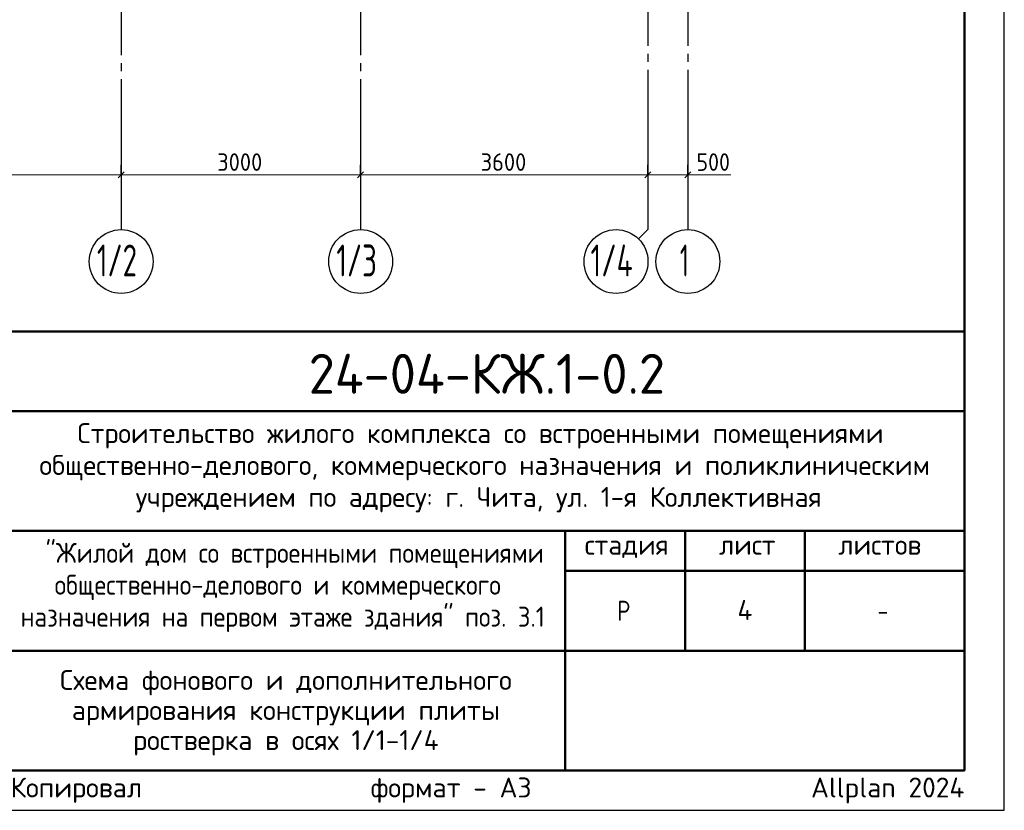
# Model space of a CAD drawing. Header units: millimetres. Extents: x 0 to 42000, y 0 to 29700.
# Tile 8 of 9: x 29665 to 42000, y 0 to 9906. Entities that reach past the tile are written whole.
import ezdxf

# ---------------------------------------------------------------- set-up
doc = ezdxf.new("R2010")
doc.units = ezdxf.units.MM
doc.linetypes.add('______5', pattern=[1100, 800, -100, 100, -100])
for name, color, linetype, lineweight in [('Standard', 7, 'Continuous', 25), ('Надписи', 7, 'Continuous', 25), ('Примечания', 7, 'Continuous', 13), ('Размерная линия_ общее', 7, 'Continuous', 13)]:
    doc.layers.add(name, color=color, linetype=linetype, lineweight=lineweight)
doc.layers.add('Оси', color=7, linetype='______5', true_color=0x656565)
doc.styles.add('ISOCPEUR', font='txt')

msp = doc.modelspace()

# ---------------------------------------------------------------- linework, layer by layer
at = {"layer": 'Standard', "color": 7, "linetype": 'Continuous', "lineweight": 50, "transparency": 33554687}
for p, q in [((23000, 6000), (41500, 6000)), ((29500, 5000), (41500, 5000)), ((29500, 3500), (41500, 3500)), ((36500, 2000), (36500, 3500)), ((38000, 2000), (38000, 3500)), ((39500, 2000), (39500, 3500)), ((36500, 3000), (41500, 3000)), ((29500, 2000), (41500, 2000)), ((36500, 500), (36500, 2000)), ((36500, 500), (36500, 2000))]:
    msp.add_line(p, q, dxfattribs=at)
at = {"layer": 'Standard', "color": 7, "linetype": 'Continuous', "lineweight": 25, "transparency": 33554687}
for p, q in [((41500, 500), (41500, 6000)), ((23000, 500), (41500, 500)), ((23000, 500), (41500, 500)), ((23000, 500), (41500, 500))]:
    msp.add_line(p, q, dxfattribs=at)
msp.add_lwpolyline([(0, 0), (42000, 0), (42000, 29700), (0, 29700), (0, 0)], close=True, dxfattribs=at)
at = {"layer": 'Standard', "color": 7, "linetype": 'Continuous', "lineweight": 50, "transparency": 33554687}
msp.add_lwpolyline([(2000, 29200), (41500, 29200), (41500, 500), (2000, 500), (2000, 29200)], close=True, dxfattribs=at)
at = {"layer": 'Standard', "color": 7, "linetype": 'Continuous', "lineweight": 13, "transparency": 33554687}
for points in [[(2000, 29200), (2000, 500), (41500, 500), (41500, 29200), (2000, 29200)], [(41500, 500), (23000, 500), (23000, 6000), (41500, 6000), (41500, 500)]]:
    msp.add_lwpolyline(points, dxfattribs=at)
at = {"layer": 'Standard', "color": 7, "linetype": 'Continuous', "lineweight": 25, "transparency": 33554687}
msp.add_lwpolyline([(41500, 6000), (23000, 6000), (23000, 500), (41500, 500), (41500, 6000)], dxfattribs=at)
at = {"layer": 'Оси', "color": 8, "linetype": '______5', "lineweight": -3, "transparency": 33554687}
for p, q in [((37536, 25779), (37536, 8776)), ((38036, 25779), (38036, 8776)), ((30936, 15762), (30936, 8776)), ((33936, 15762), (33936, 8776))]:
    msp.add_line(p, q, dxfattribs=at)
at = {"layer": 'Оси', "color": 7, "linetype": 'Continuous', "lineweight": 25, "transparency": 33554687}
for p, q in [((30936, 8776), (30936, 7276)), ((33936, 8776), (33936, 7276)), ((38036, 8776), (38036, 7276))]:
    msp.add_line(p, q, dxfattribs=at)
msp.add_lwpolyline([(37536, 8776), (37536, 7276), (37418, 7159)], dxfattribs=at)
for centre in [(30936, 6876), (33936, 6876), (37136, 6876), (38036, 6876)]:
    msp.add_circle(centre, 400, dxfattribs=at)
at = {"layer": 'Примечания', "color": 7, "linetype": 'Continuous', "lineweight": 13, "transparency": 33554687}
msp.add_line((38036, 7962), (38576, 7962), dxfattribs=at)
at = {"layer": 'Размерная линия_ общее', "color": 253, "linetype": 'Continuous', "lineweight": -3, "true_color": 0xa0a0a0, "transparency": 33554687}
for p, q in [((30936, 7962), (30936, 8087)), ((33936, 7962), (33936, 8087)), ((37536, 7962), (37536, 8087)), ((38036, 7962), (38036, 8087)), ((30936, 7962), (30936, 7837)), ((30936, 7962), (30936, 7476)), ((33936, 7962), (33936, 7837)), ((33936, 7962), (33936, 7476)), ((37536, 7962), (37536, 7837)), ((37536, 7962), (37536, 7476)), ((38036, 7962), (38036, 7837)), ((38036, 7962), (38036, 7476))]:
    msp.add_line(p, q, dxfattribs=at)
at = {"layer": 'Размерная линия_ общее', "color": 7, "linetype": 'Continuous', "lineweight": 13, "transparency": 33554687}
for p, q in [((27736, 7962), (30936, 7962)), ((30936, 7962), (33936, 7962)), ((33936, 7962), (37536, 7962)), ((37536, 7962), (38036, 7962)), ((38036, 7962), (38111, 7962))]:
    msp.add_line(p, q, dxfattribs=at)
at = {"layer": 'Размерная линия_ общее', "color": 7, "linetype": 'Continuous', "lineweight": 25, "transparency": 33554687}
for p, q in [((30898, 7925), (30973, 8000)), ((33898, 7925), (33973, 8000)), ((37498, 7925), (37573, 8000)), ((37998, 7925), (38073, 8000))]:
    msp.add_line(p, q, dxfattribs=at)

# ---------------------------------------------------------------- texts
at = {"layer": 'Standard', "color": 7, "linetype": 'Continuous', "lineweight": 50, "transparency": 33554687, "insert": (33285, 5218), "char_height": 500, "width": 4936.77, "attachment_point": 7, "style": 'ISOCPEUR'}
msp.add_mtext('\\W0.96;24-04-КЖ.1-0.2', dxfattribs=at)
at = {"layer": 'Standard', "color": 7, "linetype": 'Continuous', "lineweight": 25, "transparency": 33554687, "char_height": 250, "attachment_point": 7, "style": 'ISOCPEUR'}
for s, insert, width in [('\\W0.99;Строительство жилого комплекса со встроенными помещениями', (30388, 4533), 10343.94), ('\\W0.99;общественно-делового, коммерческого назначения и поликлиническим', (29912, 4133), 11292.27), ('\\W0.99;учреждением по адресу: г. Чита, ул. 1-я Коллективная', (31119, 3733), 8881.18), ('\\W0.90;"Жилой дом со встроенными помещениями', (29989, 3033), 6132.51), ('\\W0.99;стадия    лист     листов', (36743, 3162), 4372.59), ('\\W0.90;общественно-делового и коммерческого', (30102, 2633), 5904.55), ('\\W0.90;назначения на первом этаже здания" поз. 3.1', (29676, 2233), 6756.08), ('\\W0.80;Р', (37150, 2375), 299.86), ('\\W0.78;-', (40412, 2375), 272.01)]:
    msp.add_mtext(s, dxfattribs=dict(at, insert=insert, width=width))
at = {"layer": 'Standard', "color": 7, "linetype": 'Continuous', "lineweight": 25, "transparency": 33554687, "insert": (33000, 1758), "char_height": 250, "width": 5766.88, "attachment_point": 2, "line_spacing_factor": 0.903614}
msp.add_mtext('\\A1;{\\fISOCPEUR|i0|b0;\\H250.000000;\\W1.000000;\\C7;Схема фонового и дополнительного}\\P{\\fISOCPEUR|i0|b0;\\H250.000000;\\W1.000000;\\C7;армирования конструкции плиты}\\P{\\fISOCPEUR|i0|b0;\\H250.000000;\\W1.000000;\\C7;ростверка в осях 1/1-1/4}\\P', dxfattribs=at)
at = {"layer": 'Standard', "color": 8, "linetype": 'Continuous', "lineweight": 13, "transparency": 33554687, "insert": (41500, 248), "char_height": 250, "width": 11749.46, "attachment_point": 6, "style": 'ISOCPEUR'}
msp.add_mtext('\\A1;{\\fISOCPEUR|i0|b0;\\H250.000000;\\W1.000000;\\C8;Копировал                  формат - А3                      Allplan 2024}\\P', dxfattribs=at)
at = {"layer": 'Надписи', "color": 7, "linetype": 'Continuous', "lineweight": 13, "transparency": 33554687, "insert": (38750, 2510), "char_height": 250, "width": 300, "attachment_point": 5, "style": 'ISOCPEUR'}
msp.add_mtext('\\A1;{\\fISOCPEUR|i0|b0;\\H250.000000;\\W1.000000;\\C7;4}\\P', dxfattribs=at)
at = {"layer": 'Оси', "color": 7, "linetype": 'Continuous', "lineweight": 35, "transparency": 33554687, "char_height": 400, "attachment_point": 7, "style": 'ISOCPEUR'}
for s, insert, width in [('\\W0.66;1/2', (30632, 6689), 739.75), ('\\W0.66;1/3', (33632, 6689), 739.75), ('\\W0.67;1/4', (36816, 6689), 772.97), ('\\W0.56;1', (37936, 6689), 311.11)]:
    msp.add_mtext(s, dxfattribs=dict(at, insert=insert, width=width))
at = {"layer": 'Размерная линия_ общее', "color": 7, "linetype": 'Continuous', "lineweight": 25, "transparency": 33554687, "char_height": 220, "attachment_point": 7, "style": 'ISOCPEUR'}
for s, insert, width in [('\\W0.93;3000', (32139, 8012), 718.1), ('\\W0.93;3600', (35439, 8012), 718.1), ('\\W0.91;500', (38143, 8012), 561.99)]:
    msp.add_mtext(s, dxfattribs=dict(at, insert=insert, width=width))

doc.saveas('drawing.dxf')
